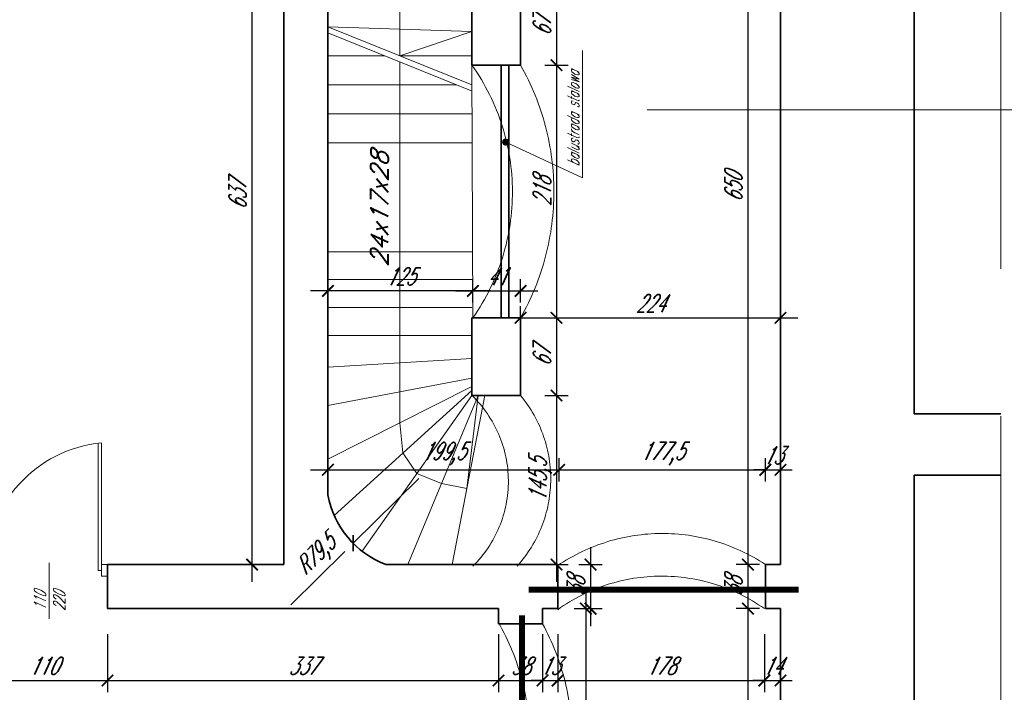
# Model space of a CAD drawing. Header units: millimetres. Extents: x 402 to 79005, y -7782 to 89952.
# Tile 135 of 256: x 27015 to 27864, y 24175 to 24754. Entities that reach past the tile are written whole.
import ezdxf

# ---------------------------------------------------------------- set-up
doc = ezdxf.new("R2010")
doc.units = ezdxf.units.MM
doc.header["$LTSCALE"] = 10
doc.linetypes.add('ACAD_ISO12W100', pattern=[21, 12, -3, 0, -3, 0, -3])
doc.linetypes.add('DASHED', pattern=[19.05, 12.7, -6.35])
doc.layers.get('0').update_dxf_attribs({"lineweight": 0})
doc.layers.get('Defpoints').update_dxf_attribs({"color": 253})
for name, color, linetype, lineweight in [('01 parter - ściany', 253, 'Continuous', 35), ('03-02_schody', 253, 'Continuous', 5), ('03_drzwi', 253, 'Continuous', 15), ('04-2_nad', 253, 'DASHED', 5), ('05-01_wymiary', 253, 'Continuous', 5), ('05-03_opis', 253, 'Continuous', 5)]:
    doc.layers.add(name, color=color, linetype=linetype, lineweight=lineweight)
doc.styles.add('ariel_wym', font='simplex.shx', dxfattribs={"width": 0.65, "oblique": 25})
doc.dimstyles.new('ariel 50', dxfattribs={"dimtxt": 15, "dimasz": 10, "dimexe": 10, "dimexo": 0, "dimgap": 5, "dimtad": 1, "dimdec": 1, "dimrnd": 0.5, "dimtxsty": 'ariel_wym', "dimblk": 'ARCHTICK', "dimcen": 2.5, "dimdle": 15, "dimazin": 0, "dimtfac": 1, "dimtdec": 1, "dimtix": 1, "dimtmove": 0, "dimatfit": 3, "dimldrblk": 'DOT', "dimfxl": 0, "dimarcsym": 0})
doc.dimstyles.new('ariel 50 wnętrze', dxfattribs={"dimtxt": 15, "dimasz": 10, "dimexe": 10, "dimexo": 0, "dimgap": 5, "dimtad": 1, "dimdec": 1, "dimrnd": 0.5, "dimtxsty": 'ariel_wym', "dimblk": 'ARCHTICK', "dimcen": 2.5, "dimdle": 15, "dimazin": 0, "dimtfac": 1, "dimtdec": 1, "dimtix": 1, "dimtmove": 0, "dimatfit": 3, "dimldrblk": 'DOT', "dimfxl": 0, "dimarcsym": 0})

# ---------------------------------------------------------------- blocks, each defined once
blk = doc.blocks.new('_ArchTick')
at = {"color": 0, "linetype": 'ByBlock', "const_width": 0.15}
blk.add_lwpolyline([(-0.5, -0.5), (0.5, 0.5)], dxfattribs=at)
blk = doc.blocks.new('*D2262')
at = {"layer": '05-01_wymiary', "color": 0, "lineweight": -2}
for p, q in [((27215.65, 24269.69), (27215.65, 24936.69)), ((27243, 24921.69), (27205.65, 24921.69)), ((27243, 24284.69), (27205.65, 24284.69))]:
    blk.add_line(p, q, dxfattribs=at)
at = {"layer": 'Defpoints', "color": 0}
for p in [(27215.65, 24921.69), (27243, 24921.69), (27243, 24284.69)]:
    blk.add_point(p, dxfattribs=at)
at = {"layer": '05-01_wymiary', "color": 0, "lineweight": -2, "xscale": 10, "yscale": 10, "zscale": 10}
for p, rotation in [((27215.65, 24921.69), 90), ((27215.65, 24284.69), 270)]:
    blk.add_blockref('_ArchTick', p, dxfattribs=dict(at, rotation=rotation))
at = {"layer": '05-01_wymiary', "color": 0, "insert": (27203.15, 24603.19), "char_height": 15, "attachment_point": 5, "rotation": 90, "style": 'ariel_wym'}
blk.add_mtext('637', dxfattribs=at)
blk = doc.blocks.new('_Dot')
at = {"color": 0, "linetype": 'ByBlock', "lineweight": -2}
blk.add_line((-0.5, 0), (-1, 0), dxfattribs=at)
at = {"color": 0, "linetype": 'ByBlock', "const_width": 0.5}
blk.add_lwpolyline([(-0.25, 0, 1), (0.25, 0, 1)], format="xyb", close=True, dxfattribs=at)
blk = doc.blocks.new('*D2279')
at = {"layer": '05-01_wymiary', "color": 0, "lineweight": -2}
for p, q in [((26981, 24224.8), (26981, 24174.8)), ((27091, 24224.8), (27091, 24174.8)), ((26966, 24184.8), (27106, 24184.8))]:
    blk.add_line(p, q, dxfattribs=at)
at = {"layer": 'Defpoints', "color": 0}
for p in [(26981, 24246.69), (27091, 24246.69), (27091, 24184.8)]:
    blk.add_point(p, dxfattribs=at)
at = {"layer": '05-01_wymiary', "color": 0, "lineweight": -2, "xscale": 10, "yscale": 10, "zscale": 10, "rotation": 180}
blk.add_blockref('_ArchTick', (26981, 24184.8), dxfattribs=at)
at = {"layer": '05-01_wymiary', "color": 0, "lineweight": -2, "xscale": 10, "yscale": 10, "zscale": 10}
blk.add_blockref('_ArchTick', (27091, 24184.8), dxfattribs=at)
at = {"layer": '05-01_wymiary', "color": 0, "insert": (27036, 24197.3), "char_height": 15, "attachment_point": 5, "style": 'ariel_wym'}
blk.add_mtext('110', dxfattribs=at)
blk = doc.blocks.new('*D2280')
at = {"layer": '05-01_wymiary', "color": 0, "lineweight": -2}
for p, q in [((27091, 24224.8), (27091, 24174.8)), ((27428, 24224.8), (27428, 24174.8)), ((27076, 24184.8), (27443, 24184.8))]:
    blk.add_line(p, q, dxfattribs=at)
at = {"layer": 'Defpoints', "color": 0}
for p in [(27091, 24246.69), (27428, 24233.69), (27428, 24184.8)]:
    blk.add_point(p, dxfattribs=at)
at = {"layer": '05-01_wymiary', "color": 0, "lineweight": -2, "xscale": 10, "yscale": 10, "zscale": 10, "rotation": 180}
blk.add_blockref('_ArchTick', (27091, 24184.8), dxfattribs=at)
at = {"layer": '05-01_wymiary', "color": 0, "lineweight": -2, "xscale": 10, "yscale": 10, "zscale": 10}
blk.add_blockref('_ArchTick', (27428, 24184.8), dxfattribs=at)
at = {"layer": '05-01_wymiary', "color": 0, "insert": (27259.5, 24197.3), "char_height": 15, "attachment_point": 5, "style": 'ariel_wym'}
blk.add_mtext('337', dxfattribs=at)
blk = doc.blocks.new('*D2281')
at = {"layer": '05-01_wymiary', "color": 0, "lineweight": -2}
for p, q in [((27428, 24224.8), (27428, 24174.8)), ((27466, 24224.8), (27466, 24174.8)), ((27413, 24184.8), (27481, 24184.8))]:
    blk.add_line(p, q, dxfattribs=at)
at = {"layer": 'Defpoints', "color": 0}
for p in [(27428, 24233.69), (27466, 24233.69), (27466, 24184.8)]:
    blk.add_point(p, dxfattribs=at)
at = {"layer": '05-01_wymiary', "color": 0, "lineweight": -2, "xscale": 10, "yscale": 10, "zscale": 10, "rotation": 180}
blk.add_blockref('_ArchTick', (27428, 24184.8), dxfattribs=at)
at = {"layer": '05-01_wymiary', "color": 0, "lineweight": -2, "xscale": 10, "yscale": 10, "zscale": 10}
blk.add_blockref('_ArchTick', (27466, 24184.8), dxfattribs=at)
at = {"layer": '05-01_wymiary', "color": 0, "insert": (27447, 24197.3), "char_height": 15, "attachment_point": 5, "style": 'ariel_wym'}
blk.add_mtext('38', dxfattribs=at)
blk = doc.blocks.new('*D2282')
at = {"layer": '05-01_wymiary', "color": 0, "lineweight": -2}
for p, q in [((27466, 24224.8), (27466, 24174.8)), ((27479, 24224.8), (27479, 24174.8)), ((27466, 24184.8), (27456, 24184.8)), ((27466, 24184.8), (27479, 24184.8)), ((27479, 24184.8), (27489, 24184.8))]:
    blk.add_line(p, q, dxfattribs=at)
at = {"layer": 'Defpoints', "color": 0}
for p in [(27479, 24245.8), (27466, 24233.69), (27479, 24184.8)]:
    blk.add_point(p, dxfattribs=at)
at = {"layer": '05-01_wymiary', "color": 0, "lineweight": -2, "xscale": 10, "yscale": 10, "zscale": 10}
blk.add_blockref('_ArchTick', (27466, 24184.8), dxfattribs=at)
at = {"layer": '05-01_wymiary', "color": 0, "lineweight": -2, "xscale": 10, "yscale": 10, "zscale": 10, "rotation": 180}
blk.add_blockref('_ArchTick', (27479, 24184.8), dxfattribs=at)
at = {"layer": '05-01_wymiary', "color": 0, "insert": (27472.5, 24197.3), "char_height": 15, "attachment_point": 5, "style": 'ariel_wym'}
blk.add_mtext('13', dxfattribs=at)
blk = doc.blocks.new('*D2283')
at = {"layer": '05-01_wymiary', "color": 0, "lineweight": -2}
for p, q in [((27479, 24224.8), (27479, 24174.8)), ((27657.12, 24224.8), (27657.12, 24174.8)), ((27464, 24184.8), (27672.12, 24184.8))]:
    blk.add_line(p, q, dxfattribs=at)
at = {"layer": 'Defpoints', "color": 0}
for p in [(27479, 24245.8), (27657.12, 24246.69), (27657.12, 24184.8)]:
    blk.add_point(p, dxfattribs=at)
at = {"layer": '05-01_wymiary', "color": 0, "lineweight": -2, "xscale": 10, "yscale": 10, "zscale": 10, "rotation": 180}
blk.add_blockref('_ArchTick', (27479, 24184.8), dxfattribs=at)
at = {"layer": '05-01_wymiary', "color": 0, "lineweight": -2, "xscale": 10, "yscale": 10, "zscale": 10}
blk.add_blockref('_ArchTick', (27657.12, 24184.8), dxfattribs=at)
at = {"layer": '05-01_wymiary', "color": 0, "insert": (27568.06, 24197.3), "char_height": 15, "attachment_point": 5, "style": 'ariel_wym'}
blk.add_mtext('178', dxfattribs=at)
blk = doc.blocks.new('*D2284')
at = {"layer": '05-01_wymiary', "color": 0, "lineweight": -2}
for p, q in [((27657.12, 24224.8), (27657.12, 24174.8)), ((27671, 24224.8), (27671, 24174.8)), ((27657.12, 24184.8), (27647.12, 24184.8)), ((27657.12, 24184.8), (27671, 24184.8)), ((27671, 24184.8), (27681, 24184.8))]:
    blk.add_line(p, q, dxfattribs=at)
at = {"layer": 'Defpoints', "color": 0}
for p in [(27657.12, 24246.69), (27671, 24246.69), (27671, 24184.8)]:
    blk.add_point(p, dxfattribs=at)
at = {"layer": '05-01_wymiary', "color": 0, "lineweight": -2, "xscale": 10, "yscale": 10, "zscale": 10}
blk.add_blockref('_ArchTick', (27657.12, 24184.8), dxfattribs=at)
at = {"layer": '05-01_wymiary', "color": 0, "lineweight": -2, "xscale": 10, "yscale": 10, "zscale": 10, "rotation": 180}
blk.add_blockref('_ArchTick', (27671, 24184.8), dxfattribs=at)
at = {"layer": '05-01_wymiary', "color": 0, "insert": (27664.06, 24197.3), "char_height": 15, "attachment_point": 5, "style": 'ariel_wym'}
blk.add_mtext('14', dxfattribs=at)
blk = doc.blocks.new('*D2285')
at = {"layer": '05-01_wymiary', "color": 0, "lineweight": -2}
for p, q in [((27477.96, 24797.19), (27477.96, 24700.19)), ((27467.96, 24782.19), (27487.96, 24782.19)), ((27467.96, 24715.19), (27487.96, 24715.19))]:
    blk.add_line(p, q, dxfattribs=at)
at = {"layer": 'Defpoints', "color": 0}
for p in [(27447, 24782.19), (27447, 24715.19), (27477.96, 24715.19)]:
    blk.add_point(p, dxfattribs=at)
at = {"layer": '05-01_wymiary', "color": 0, "lineweight": -2, "xscale": 10, "yscale": 10, "zscale": 10}
for p, rotation in [((27477.96, 24782.19), 90), ((27477.96, 24715.19), 270)]:
    blk.add_blockref('_ArchTick', p, dxfattribs=dict(at, rotation=rotation))
at = {"layer": '05-01_wymiary', "color": 0, "insert": (27465.46, 24748.69), "char_height": 15, "attachment_point": 5, "rotation": 90, "style": 'ariel_wym'}
blk.add_mtext('67', dxfattribs=at)
blk = doc.blocks.new('*D2286')
at = {"layer": '05-01_wymiary', "color": 0, "lineweight": -2}
for p, q in [((27477.96, 24730.19), (27477.96, 24482.39)), ((27467.96, 24715.19), (27487.96, 24715.19)), ((27467.96, 24497.39), (27487.96, 24497.39))]:
    blk.add_line(p, q, dxfattribs=at)
at = {"layer": 'Defpoints', "color": 0}
for p in [(27447, 24715.19), (27447, 24497.39), (27477.96, 24497.39)]:
    blk.add_point(p, dxfattribs=at)
at = {"layer": '05-01_wymiary', "color": 0, "lineweight": -2, "xscale": 10, "yscale": 10, "zscale": 10}
for p, rotation in [((27477.96, 24715.19), 90), ((27477.96, 24497.39), 270)]:
    blk.add_blockref('_ArchTick', p, dxfattribs=dict(at, rotation=rotation))
at = {"layer": '05-01_wymiary', "color": 0, "insert": (27465.46, 24606.29), "char_height": 15, "attachment_point": 5, "rotation": 90, "style": 'ariel_wym'}
blk.add_mtext('218', dxfattribs=at)
blk = doc.blocks.new('*D2287')
at = {"layer": '05-01_wymiary', "color": 0, "lineweight": -2}
for p, q in [((27477.96, 24512.39), (27477.96, 24415.39)), ((27467.96, 24497.39), (27487.96, 24497.39)), ((27467.96, 24430.39), (27487.96, 24430.39))]:
    blk.add_line(p, q, dxfattribs=at)
at = {"layer": 'Defpoints', "color": 0}
for p in [(27447, 24497.39), (27447, 24430.39), (27477.96, 24430.39)]:
    blk.add_point(p, dxfattribs=at)
at = {"layer": '05-01_wymiary', "color": 0, "lineweight": -2, "xscale": 10, "yscale": 10, "zscale": 10}
for p, rotation in [((27477.96, 24497.39), 90), ((27477.96, 24430.39), 270)]:
    blk.add_blockref('_ArchTick', p, dxfattribs=dict(at, rotation=rotation))
at = {"layer": '05-01_wymiary', "color": 0, "insert": (27465.46, 24463.89), "char_height": 15, "attachment_point": 5, "rotation": 90, "style": 'ariel_wym'}
blk.add_mtext('67', dxfattribs=at)
blk = doc.blocks.new('*D2288')
at = {"layer": '05-01_wymiary', "color": 0, "lineweight": -2}
for p, q in [((27477.96, 24445.39), (27477.96, 24269.69)), ((27467.96, 24430.39), (27487.96, 24430.39)), ((27467.96, 24284.69), (27487.96, 24284.69))]:
    blk.add_line(p, q, dxfattribs=at)
at = {"layer": 'Defpoints', "color": 0}
for p in [(27447, 24430.39), (27447, 24284.69), (27477.96, 24284.69)]:
    blk.add_point(p, dxfattribs=at)
at = {"layer": '05-01_wymiary', "color": 0, "lineweight": -2, "xscale": 10, "yscale": 10, "zscale": 10}
for p, rotation in [((27477.96, 24430.39), 90), ((27477.96, 24284.69), 270)]:
    blk.add_blockref('_ArchTick', p, dxfattribs=dict(at, rotation=rotation))
at = {"layer": '05-01_wymiary', "color": 0, "insert": (27464.03, 24357.54), "char_height": 15, "attachment_point": 5, "rotation": 90, "style": 'ariel_wym'}
blk.add_mtext('145,5', dxfattribs=at)
blk = doc.blocks.new('*D2289')
at = {"layer": '05-01_wymiary', "color": 0, "lineweight": -2}
for p, q in [((27281, 24375.6), (27281, 24356.37)), ((27480.31, 24356.37), (27480.31, 24376.37)), ((27266, 24366.37), (27495.31, 24366.37))]:
    blk.add_line(p, q, dxfattribs=at)
at = {"layer": 'Defpoints', "color": 0}
for p in [(27281, 24375.6), (27480.31, 24366.37), (27480.31, 24284.69)]:
    blk.add_point(p, dxfattribs=at)
at = {"layer": '05-01_wymiary', "color": 0, "lineweight": -2, "xscale": 10, "yscale": 10, "zscale": 10, "rotation": 180}
blk.add_blockref('_ArchTick', (27281, 24366.37), dxfattribs=at)
at = {"layer": '05-01_wymiary', "color": 0, "lineweight": -2, "xscale": 10, "yscale": 10, "zscale": 10}
blk.add_blockref('_ArchTick', (27480.31, 24366.37), dxfattribs=at)
at = {"layer": '05-01_wymiary', "color": 0, "insert": (27380.66, 24380.29), "char_height": 15, "attachment_point": 5, "style": 'ariel_wym'}
blk.add_mtext('199,5', dxfattribs=at)
blk = doc.blocks.new('*D2290')
at = {"layer": '05-01_wymiary', "color": 0, "lineweight": -2}
for p, q in [((27480.31, 24356.37), (27480.31, 24376.37)), ((27658, 24356.37), (27658, 24376.37)), ((27465.31, 24366.37), (27673, 24366.37))]:
    blk.add_line(p, q, dxfattribs=at)
at = {"layer": 'Defpoints', "color": 0}
for p in [(27658, 24366.37), (27480.31, 24284.69), (27658, 24284.69)]:
    blk.add_point(p, dxfattribs=at)
at = {"layer": '05-01_wymiary', "color": 0, "lineweight": -2, "xscale": 10, "yscale": 10, "zscale": 10, "rotation": 180}
blk.add_blockref('_ArchTick', (27480.31, 24366.37), dxfattribs=at)
at = {"layer": '05-01_wymiary', "color": 0, "lineweight": -2, "xscale": 10, "yscale": 10, "zscale": 10}
blk.add_blockref('_ArchTick', (27658, 24366.37), dxfattribs=at)
at = {"layer": '05-01_wymiary', "color": 0, "insert": (27569.16, 24380.29), "char_height": 15, "attachment_point": 5, "style": 'ariel_wym'}
blk.add_mtext('177,5', dxfattribs=at)
blk = doc.blocks.new('*D2291')
at = {"layer": '05-01_wymiary', "color": 0, "lineweight": -2}
for p, q in [((27658, 24356.37), (27658, 24376.37)), ((27671, 24356.37), (27671, 24376.37)), ((27658, 24366.37), (27648, 24366.37)), ((27658, 24366.37), (27671, 24366.37)), ((27671, 24366.37), (27681, 24366.37))]:
    blk.add_line(p, q, dxfattribs=at)
at = {"layer": 'Defpoints', "color": 0}
for p in [(27671, 24366.37), (27658, 24284.69), (27671, 24284.69)]:
    blk.add_point(p, dxfattribs=at)
at = {"layer": '05-01_wymiary', "color": 0, "lineweight": -2, "xscale": 10, "yscale": 10, "zscale": 10}
blk.add_blockref('_ArchTick', (27658, 24366.37), dxfattribs=at)
at = {"layer": '05-01_wymiary', "color": 0, "lineweight": -2, "xscale": 10, "yscale": 10, "zscale": 10, "rotation": 180}
blk.add_blockref('_ArchTick', (27671, 24366.37), dxfattribs=at)
at = {"layer": '05-01_wymiary', "color": 0, "insert": (27664.5, 24378.87), "char_height": 15, "attachment_point": 5, "style": 'ariel_wym'}
blk.add_mtext('13', dxfattribs=at)
blk = doc.blocks.new('*D2292')
at = {"layer": '05-01_wymiary', "color": 0, "lineweight": -2}
for p, q in [((27405.98, 24510.59), (27405.98, 24530.59)), ((27447, 24510.59), (27447, 24530.59)), ((27390.98, 24520.59), (27462, 24520.59))]:
    blk.add_line(p, q, dxfattribs=at)
at = {"layer": 'Defpoints', "color": 0}
for p in [(27447, 24520.59), (27405.98, 24497.39), (27447, 24497.39)]:
    blk.add_point(p, dxfattribs=at)
at = {"layer": '05-01_wymiary', "color": 0, "lineweight": -2, "xscale": 10, "yscale": 10, "zscale": 10, "rotation": 180}
blk.add_blockref('_ArchTick', (27405.98, 24520.59), dxfattribs=at)
at = {"layer": '05-01_wymiary', "color": 0, "lineweight": -2, "xscale": 10, "yscale": 10, "zscale": 10}
blk.add_blockref('_ArchTick', (27447, 24520.59), dxfattribs=at)
at = {"layer": '05-01_wymiary', "color": 0, "insert": (27426.49, 24533.09), "char_height": 15, "attachment_point": 5, "style": 'ariel_wym'}
blk.add_mtext('41', dxfattribs=at)
blk = doc.blocks.new('*D2293')
at = {"layer": '05-01_wymiary', "color": 0, "lineweight": -2}
for p, q in [((27447, 24497.39), (27447, 24507.39)), ((27671, 24497.39), (27671, 24507.39)), ((27432, 24497.39), (27686, 24497.39))]:
    blk.add_line(p, q, dxfattribs=at)
at = {"layer": 'Defpoints', "color": 0}
for p in [(27447, 24497.39), (27671, 24497.39), (27671, 24497.39)]:
    blk.add_point(p, dxfattribs=at)
at = {"layer": '05-01_wymiary', "color": 0, "lineweight": -2, "xscale": 10, "yscale": 10, "zscale": 10, "rotation": 180}
blk.add_blockref('_ArchTick', (27447, 24497.39), dxfattribs=at)
at = {"layer": '05-01_wymiary', "color": 0, "lineweight": -2, "xscale": 10, "yscale": 10, "zscale": 10}
blk.add_blockref('_ArchTick', (27671, 24497.39), dxfattribs=at)
at = {"layer": '05-01_wymiary', "color": 0, "insert": (27559, 24509.89), "char_height": 15, "attachment_point": 5, "style": 'ariel_wym'}
blk.add_mtext('224', dxfattribs=at)
blk = doc.blocks.new('*D2294')
at = {"layer": '05-01_wymiary', "color": 0, "lineweight": -2}
for p, q in [((27281, 24510.59), (27281, 24530.59)), ((27405.98, 24510.59), (27405.98, 24530.59)), ((27420.98, 24520.59), (27266, 24520.59))]:
    blk.add_line(p, q, dxfattribs=at)
at = {"layer": 'Defpoints', "color": 0}
for p in [(27281, 24520.59), (27281, 24506.32), (27405.98, 24497.39)]:
    blk.add_point(p, dxfattribs=at)
at = {"layer": '05-01_wymiary', "color": 0, "lineweight": -2, "xscale": 10, "yscale": 10, "zscale": 10, "rotation": 180}
blk.add_blockref('_ArchTick', (27281, 24520.59), dxfattribs=at)
at = {"layer": '05-01_wymiary', "color": 0, "lineweight": -2, "xscale": 10, "yscale": 10, "zscale": 10}
blk.add_blockref('_ArchTick', (27405.98, 24520.59), dxfattribs=at)
at = {"layer": '05-01_wymiary', "color": 0, "insert": (27343.49, 24533.09), "char_height": 15, "attachment_point": 5, "style": 'ariel_wym'}
blk.add_mtext('125', dxfattribs=at)
blk = doc.blocks.new('*D2394')
at = {"layer": '05-01_wymiary', "color": 0, "lineweight": -2}
for p, q in [((27507.3, 24299.69), (27507.3, 24231.69)), ((27497.3, 24284.69), (27517.3, 24284.69)), ((27497.3, 24246.69), (27517.3, 24246.69))]:
    blk.add_line(p, q, dxfattribs=at)
at = {"layer": 'Defpoints', "color": 0}
for p in [(27477.96, 24284.69), (27482.96, 24246.69), (27507.3, 24246.69)]:
    blk.add_point(p, dxfattribs=at)
at = {"layer": '05-01_wymiary', "color": 0, "lineweight": -2, "xscale": 10, "yscale": 10, "zscale": 10}
for p, rotation in [((27507.3, 24284.69), 90), ((27507.3, 24246.69), 270)]:
    blk.add_blockref('_ArchTick', p, dxfattribs=dict(at, rotation=rotation))
at = {"layer": '05-01_wymiary', "color": 0, "insert": (27494.8, 24265.69), "char_height": 15, "attachment_point": 5, "rotation": 90, "style": 'ariel_wym'}
blk.add_mtext('38', dxfattribs=at)
blk = doc.blocks.new('*D2395')
at = {"layer": '05-01_wymiary', "color": 0, "lineweight": -2}
for p, q in [((27503.34, 24261.69), (27503.34, 24001.69)), ((27493.34, 24246.69), (27513.34, 24246.69)), ((27493.34, 24016.69), (27513.34, 24016.69))]:
    blk.add_line(p, q, dxfattribs=at)
at = {"layer": 'Defpoints', "color": 0}
for p in [(27479, 24246.69), (27479, 24016.69), (27503.34, 24016.69)]:
    blk.add_point(p, dxfattribs=at)
at = {"layer": '05-01_wymiary', "color": 0, "lineweight": -2, "xscale": 10, "yscale": 10, "zscale": 10}
for p, rotation in [((27503.34, 24246.69), 90), ((27503.34, 24016.69), 270)]:
    blk.add_blockref('_ArchTick', p, dxfattribs=dict(at, rotation=rotation))
at = {"layer": '05-01_wymiary', "color": 0, "insert": (27490.84, 24131.69), "char_height": 15, "attachment_point": 5, "rotation": 90, "style": 'ariel_wym'}
blk.add_mtext('230', dxfattribs=at)
blk = doc.blocks.new('*D2417')
at = {"layer": '05-01_wymiary', "color": 0, "lineweight": -2}
for p, q in [((27642.93, 24949.69), (27642.93, 24269.69)), ((27652.93, 24934.69), (27632.93, 24934.69)), ((27652.93, 24284.69), (27632.93, 24284.69))]:
    blk.add_line(p, q, dxfattribs=at)
at = {"layer": 'Defpoints', "color": 0}
for p in [(27671, 24934.69), (27642.93, 24284.69), (27671, 24284.69)]:
    blk.add_point(p, dxfattribs=at)
at = {"layer": '05-01_wymiary', "color": 0, "lineweight": -2, "xscale": 10, "yscale": 10, "zscale": 10}
for p, rotation in [((27642.93, 24934.69), 90), ((27642.93, 24284.69), 270)]:
    blk.add_blockref('_ArchTick', p, dxfattribs=dict(at, rotation=rotation))
at = {"layer": '05-01_wymiary', "color": 0, "insert": (27630.43, 24609.69), "char_height": 15, "attachment_point": 5, "rotation": 90, "style": 'ariel_wym'}
blk.add_mtext('650', dxfattribs=at)
blk = doc.blocks.new('*D2418')
at = {"layer": '05-01_wymiary', "color": 0, "lineweight": -2}
for p, q in [((27642.93, 24299.69), (27642.93, 24231.69)), ((27652.93, 24284.69), (27632.93, 24284.69)), ((27652.93, 24246.69), (27632.93, 24246.69))]:
    blk.add_line(p, q, dxfattribs=at)
at = {"layer": 'Defpoints', "color": 0}
for p in [(27671, 24284.69), (27642.93, 24246.69), (27658, 24246.69)]:
    blk.add_point(p, dxfattribs=at)
at = {"layer": '05-01_wymiary', "color": 0, "lineweight": -2, "xscale": 10, "yscale": 10, "zscale": 10}
for p, rotation in [((27642.93, 24284.69), 90), ((27642.93, 24246.69), 270)]:
    blk.add_blockref('_ArchTick', p, dxfattribs=dict(at, rotation=rotation))
at = {"layer": '05-01_wymiary', "color": 0, "insert": (27630.43, 24265.69), "char_height": 15, "attachment_point": 5, "rotation": 90, "style": 'ariel_wym'}
blk.add_mtext('38', dxfattribs=at)
blk = doc.blocks.new('*D2419')
at = {"layer": '05-01_wymiary', "color": 0, "lineweight": -2}
for p, q in [((27642.93, 24261.69), (27642.93, 24001.69)), ((27652.93, 24246.69), (27632.93, 24246.69)), ((27652.93, 24016.69), (27632.93, 24016.69))]:
    blk.add_line(p, q, dxfattribs=at)
at = {"layer": 'Defpoints', "color": 0}
for p in [(27658, 24246.69), (27642.93, 24016.69), (27658, 24016.69)]:
    blk.add_point(p, dxfattribs=at)
at = {"layer": '05-01_wymiary', "color": 0, "lineweight": -2, "xscale": 10, "yscale": 10, "zscale": 10}
for p, rotation in [((27642.93, 24246.69), 90), ((27642.93, 24016.69), 270)]:
    blk.add_blockref('_ArchTick', p, dxfattribs=dict(at, rotation=rotation))
at = {"layer": '05-01_wymiary', "color": 0, "insert": (27630.43, 24131.69), "char_height": 15, "attachment_point": 5, "rotation": 90, "style": 'ariel_wym'}
blk.add_mtext('230', dxfattribs=at)
blk = doc.blocks.new('*D1867')
at = {"layer": '05-01_wymiary', "color": 0, "lineweight": -2}
for p, q in [((27359.3, 24359), (27302.69, 24303.06)), ((27248.96, 24249.97), (27295.57, 24296.03))]:
    blk.add_line(p, q, dxfattribs=at)
at = {"layer": 'Defpoints', "color": 0}
for p in [(27359.3, 24359), (27302.69, 24303.06)]:
    blk.add_point(p, dxfattribs=at)
at = {"layer": '05-01_wymiary', "color": 0, "lineweight": -2, "xscale": 10, "yscale": 10, "zscale": 10, "rotation": 44.6574186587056}
blk.add_blockref('_ArchTick', (27302.69, 24303.06), dxfattribs=at)
at = {"layer": '05-01_wymiary', "color": 0, "insert": (27271.62, 24291.94), "char_height": 15, "attachment_point": 5, "rotation": 44.65742, "style": 'ariel_wym'}
blk.add_mtext('R79,5', dxfattribs=at)

msp = doc.modelspace()

# ---------------------------------------------------------------- hatches: boundary and pattern name
at = {"layer": '03_drzwi'}
msp.add_hatch(color=256, dxfattribs=at).paths.add_polyline_path([(27437.355, 24648.894, 1), (27431.091, 24648.894, 1)])

# ---------------------------------------------------------------- linework, layer by layer
at = {"layer": '01 parter - ściany'}
for p, q in [((27670.997, 24284.689), (27670.997, 24934.689)), ((27242.997, 24921.689), (27242.997, 24284.689)), ((27786.174, 24414.689), (27786.174, 24916.689)), ((27280.997, 24834.689), (27280.997, 24344.742)), ((27404.977, 24715.189), (27404.977, 24782.189)), ((27446.997, 24782.189), (27446.997, 24715.189)), ((27446.997, 24715.189), (27404.977, 24715.189)), ((27430.159, 24715.189), (27430.159, 24497.389)), ((27436.902, 24715.189), (27436.902, 24497.389)), ((27404.977, 24430.389), (27404.977, 24497.389)), ((27446.997, 24497.389), (27404.977, 24497.389)), ((27446.997, 24497.389), (27446.997, 24430.389)), ((27446.997, 24430.389), (27404.977, 24430.389)), ((27860.903, 24414.689), (27786.174, 24414.689)), ((27786.174, 24144.898), (27786.174, 24361.898)), ((27860.903, 24361.898), (27786.174, 24361.898)), ((27242.997, 24284.689), (27090.997, 24284.689)), ((27090.997, 24246.689), (27090.997, 24284.689)), ((27478.997, 24284.689), (27330.791, 24284.689)), ((27478.997, 24246.689), (27478.997, 24284.689)), ((27657.997, 24246.689), (27657.997, 24284.689)), ((27657.997, 24284.689), (27670.997, 24284.689)), ((27427.997, 24246.689), (27090.997, 24246.689)), ((27427.997, 24233.689), (27427.997, 24246.689)), ((27465.997, 24246.689), (27465.997, 24233.689)), ((27465.997, 24246.689), (27478.997, 24246.689)), ((27670.997, 24246.689), (27657.997, 24246.689)), ((27670.997, 24016.689), (27670.997, 24246.689)), ((27465.997, 24233.689), (27427.997, 24233.689))]:
    msp.add_line(p, q, dxfattribs=at)
msp.add_arc((27359.3, 24358.997), 79.589, 190.317343, 249.01088, dxfattribs=at)
at = {"layer": '03-02_schody'}
for p, q in [((27342.987, 24723.322), (27342.987, 24782.189)), ((27280.997, 24748.322), (27404.977, 24744.157)), ((27280.997, 24748.322), (27404.977, 24698.322)), ((27280.997, 24742.931), (27405.184, 24692.848)), ((27342.987, 24723.322), (27404.977, 24744.157)), ((27280.997, 24723.322), (27329.619, 24723.322)), ((27342.987, 24723.322), (27404.977, 24723.322)), ((27342.987, 24422.189), (27342.987, 24717.931)), ((27405.093, 24715.189), (27405.977, 24497.389)), ((27280.997, 24698.322), (27391.609, 24698.322)), ((27280.997, 24673.322), (27404.977, 24673.322)), ((27280.997, 24648.322), (27404.977, 24648.322)), ((27280.997, 24554.322), (27404.977, 24554.322)), ((27280.997, 24530.322), (27404.977, 24530.322)), ((27404.977, 24506.322), (27280.997, 24506.322)), ((27404.498, 24482.137), (27280.518, 24482.137)), ((27404.977, 24462.237), (27280.997, 24454.822)), ((27404.977, 24445.275), (27280.997, 24421.784)), ((27404.977, 24438.246), (27280.997, 24375.601)), ((27404.977, 24434.863), (27286.393, 24327.074)), ((27404.977, 24430.389), (27310.432, 24296.177)), ((27410.428, 24430.389), (27349.741, 24284.689)), ((27416.335, 24430.389), (27387.938, 24284.689)), ((27400.71, 24350.223), (27410.428, 24430.389)), ((27342.987, 24422.189), (27342.987, 24406.923)), ((27342.987, 24406.923), (27345.685, 24380.968)), ((27345.685, 24380.968), (27357.705, 24363.283)), ((27357.705, 24363.283), (27378.815, 24354.49)), ((27378.815, 24354.49), (27400.71, 24350.223))]:
    msp.add_line(p, q, dxfattribs=at)
at = {"layer": '03_drzwi'}
for p, q in [((27500.425, 24618.147), (27500.425, 24727.883)), ((27434.753, 24648.547), (27500.425, 24618.147)), ((27082.997, 24279.689), (27083.038, 24389.36)), ((27085.997, 24279.689), (27085.997, 24389.689)), ((27040.753, 24237.813), (27040.753, 24286.29)), ((27090.997, 24284.689), (27085.997, 24284.689)), ((27085.997, 24284.689), (27085.997, 24274.689)), ((27082.997, 24279.689), (27085.997, 24279.689)), ((27085.997, 24274.689), (27090.997, 24274.689))]:
    msp.add_line(p, q, dxfattribs=at)
msp.add_arc((27096.746, 24279.462), 110.749, 95.569693, 179.882929, dxfattribs=at)
at = {"layer": '04-2_nad', "ltscale": 2}
for centre, radius, start, end in [((27250.618, 24605.66), 189.365, 325.126968, 35.338161), ((27255.215, 24606.289), 220.544, 330.410739, 29.589261), ((27333.731, 24356.449), 102.76, 314.672516, 46.016553), ((27361.012, 24358.616), 112.003, 317.793988, 39.852045), ((27569.155, 24151.006), 160.512, 56.393121, 124.172827), ((27568.678, 24121.299), 153.442, 54.803817, 125.764924), ((27247.603, 24132.181), 207.477, 330.39677, 29.596413), ((27277.035, 24131.689), 214.734, 331.640281, 28.359719)]:
    msp.add_arc(centre, radius, start, end, dxfattribs=at)
at = {"layer": '05-03_opis', "linetype": 'DASHED', "ltscale": 2}
msp.add_line((27860.903, 21110.689), (27860.903, 25085.689), dxfattribs=at)
at = {"layer": '05-03_opis'}
msp.add_line((27556.164, 24676.627), (28274.741, 24676.627), dxfattribs=at)
at = {"layer": '05-03_opis', "linetype": 'ACAD_ISO12W100', "ltscale": 5, "const_width": 5}
for points in [[(27454.034, 24263.037), (27686.563, 24263.037)], [(27448.288, 24020.512), (27448.288, 24241.078)]]:
    msp.add_lwpolyline(points, dxfattribs=at)

# ---------------------------------------------------------------- texts
at = {"layer": '03_drzwi', "char_height": 10, "attachment_point": 1, "rotation": 90, "style": 'ariel_wym'}
for s, insert, width in [('balustrada stalowa', (27487.457, 24627.751), 131.7964), ('110\\P220', (27027.76, 24244.784), 46.17517)]:
    msp.add_mtext(s, dxfattribs=dict(at, insert=insert, width=width))
at = {"layer": '05-03_opis', "lineweight": 0, "insert": (27325.369, 24590.859), "char_height": 15, "width": 55, "attachment_point": 5, "rotation": 90, "style": 'ariel_wym'}
msp.add_mtext('{\\W1;24x17x28}', dxfattribs=at)

# ---------------------------------------------------------------- dimensions: what is measured, and where the dimension line sits
at = {"layer": '05-01_wymiary'}
for base, p1, p2, dimstyle, picture, middle in [((27642.934, 24284.689), (27670.997, 24934.689), (27670.997, 24284.689), 'ariel 50 wnętrze', '*D2417', (27630.434, 24609.689)), ((27215.653, 24921.689), (27242.997, 24284.689), (27242.997, 24921.689), 'ariel 50', '*D2262', (27203.153, 24603.189)), ((27477.959, 24715.189), (27446.997, 24782.189), (27446.997, 24715.189), 'ariel 50 wnętrze', '*D2285', (27465.459, 24748.689)), ((27507.301, 24246.689), (27477.959, 24284.689), (27482.959, 24246.689), 'ariel 50 wnętrze', '*D2394', (27494.801, 24265.689))]:
    dim = msp.add_linear_dim(base=base, p1=p1, p2=p2, angle=90, dimstyle=dimstyle, dxfattribs=at)
    dim.commit()
    dim.dimension.update_dxf_attribs({"geometry": picture, "text_midpoint": middle})
for base, p1, p2, picture, middle in [((27477.959, 24497.389), (27446.997, 24715.189), (27446.997, 24497.389), '*D2286', (27465.459, 24606.289)), ((27477.959, 24430.389), (27446.997, 24497.389), (27446.997, 24430.389), '*D2287', (27465.459, 24463.889)), ((27477.959, 24284.689), (27446.997, 24430.389), (27446.997, 24284.689), '*D2288', (27464.03, 24357.539)), ((27642.934, 24246.689), (27670.997, 24284.689), (27657.997, 24246.689), '*D2418', (27630.434, 24265.689)), ((27503.339, 24016.689), (27478.997, 24246.689), (27478.997, 24016.689), '*D2395', (27490.839, 24131.689)), ((27642.934, 24016.689), (27657.997, 24246.689), (27657.997, 24016.689), '*D2419', (27630.434, 24131.689))]:
    dim = msp.add_linear_dim(base=base, p1=p1, p2=p2, angle=90, dimstyle='ariel 50 wnętrze', override={"dimtmove": 1}, dxfattribs=at)
    dim.commit()
    dim.dimension.update_dxf_attribs({"geometry": picture, "text_midpoint": middle})
for base, p1, p2, dimstyle, picture, middle in [((27280.997, 24520.588), (27405.977, 24497.389), (27280.997, 24506.322), 'ariel 50 wnętrze', '*D2294', (27343.487, 24533.088)), ((27670.997, 24497.389), (27446.997, 24497.389), (27670.997, 24497.389), 'ariel 50 wnętrze', '*D2293', (27558.997, 24509.889)), ((27657.997, 24366.366), (27480.314, 24284.689), (27657.997, 24284.689), 'ariel 50 wnętrze', '*D2290', (27569.155, 24380.294)), ((27670.997, 24366.366), (27657.997, 24284.689), (27670.997, 24284.689), 'ariel 50 wnętrze', '*D2291', (27664.497, 24378.866)), ((27090.997, 24184.802), (26980.997, 24246.689), (27090.997, 24246.689), 'ariel 50', '*D2279', (27035.997, 24197.302)), ((27427.997, 24184.802), (27090.997, 24246.689), (27427.997, 24233.689), 'ariel 50', '*D2280', (27259.497, 24197.302)), ((27478.997, 24184.802), (27465.997, 24233.689), (27478.997, 24245.805), 'ariel 50', '*D2282', (27472.497, 24197.302)), ((27657.119, 24184.802), (27478.997, 24245.805), (27657.119, 24246.689), 'ariel 50', '*D2283', (27568.058, 24197.302)), ((27670.997, 24184.802), (27657.119, 24246.689), (27670.997, 24246.689), 'ariel 50', '*D2284', (27664.058, 24197.302)), ((27465.997, 24184.802), (27427.997, 24233.689), (27465.997, 24233.689), 'ariel 50', '*D2281', (27446.997, 24197.302))]:
    dim = msp.add_linear_dim(base=base, p1=p1, p2=p2, dimstyle=dimstyle, override={"dimtmove": 1}, dxfattribs=at)
    dim.commit()
    dim.dimension.update_dxf_attribs({"geometry": picture, "text_midpoint": middle})
for base, p1, p2, picture, middle in [((27446.997, 24520.588), (27405.977, 24497.389), (27446.997, 24497.389), '*D2292', (27426.487, 24533.088)), ((27480.314, 24366.366), (27280.997, 24375.601), (27480.314, 24284.689), '*D2289', (27380.655, 24380.294))]:
    dim = msp.add_linear_dim(base=base, p1=p1, p2=p2, dimstyle='ariel 50 wnętrze', dxfattribs=at)
    dim.commit()
    dim.dimension.update_dxf_attribs({"geometry": picture, "text_midpoint": middle})
dim = msp.add_radius_dim(center=(27359.3, 24358.997), mpoint=(27302.686, 24303.056), dimstyle='ariel 50 wnętrze', dxfattribs=at)
dim.commit()
dim.dimension.update_dxf_attribs({"geometry": '*D1867', "text_midpoint": (27258.92, 24279.392)})

doc.saveas('drawing.dxf')
